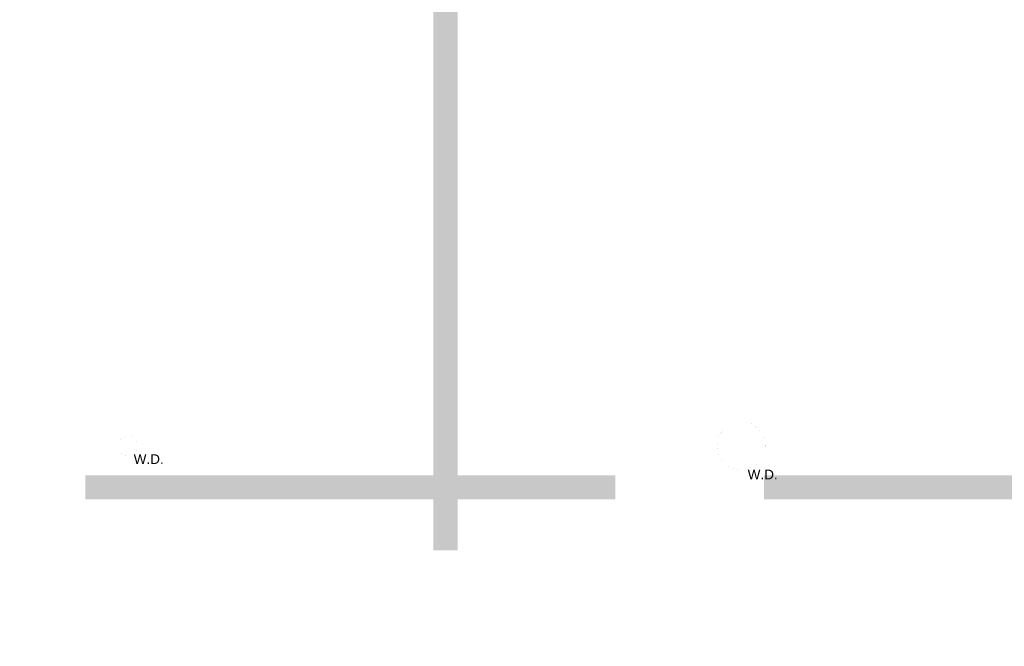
# Paper-space layout 'Layout1' of a CAD drawing. Header units: inches. Extents: x 7368 to 30263, y 5719 to 13940.
# Tile 31 of 44: x 11188 to 12206, y 11926 to 12574. Entities that reach past the tile are written whole.
import ezdxf

# ---------------------------------------------------------------- set-up
doc = ezdxf.new("R2010")
doc.units = ezdxf.units.IN
doc.header["$LTSCALE"] = 2
doc.header["$MEASUREMENT"] = 0
for name, pattern in [('ACAD_ISO04W100', [30, 24, -3, 0, -3]), ('ACAD_ISO07W100', [3, 0, -3]), ('DASHED', [0.75, 0.5, -0.25]), ('DASHEDX2', [1.5, 1, -0.5]), ('HIDDEN', [9.525, 6.35, -3.175]), ('OS', [60, 30, -15, 0, -15]), ('PRZERYW', [60, 30, -30])]:
    doc.linetypes.add(name, pattern=pattern)
for name, color, linetype, lineweight in [('A CIENKA', 7, 'CONTINUOUS', 13), ('A KRESKOWANIA', 7, 'CONTINUOUS', 5), ('A OSIE', 7, 'ACAD_ISO04W100', 13), ('A PRZERYWANIA', 7, 'HIDDEN', 15), ('WYBURZENIA', 7, 'CONTINUOUS', 9)]:
    doc.layers.add(name, color=color, linetype=linetype, lineweight=lineweight)
doc.styles.get("Standard").update_dxf_attribs({"font": 'arial.ttf'})
pattern_1 = [(37.5, (117, 107), (-0.503947, 15.41459), [0, -12.16, 0, -13.6, 0, -13]), (7.5, (117, 107), (14.158214, 22.577169), [0, -6.56, 0, -10.96, 0, -4.2]), (-32.5, (110.042, 100.042), (24.913135, 0.045272), [0, -4, 0, -14.4, 0, -18.8]), (-42.5, (110.042, 100.042), (24.049013, 7.021405), [0, -2, 0, -9.44, 0, -10.8])]

psp = doc.layouts.get("Layout1")

# ---------------------------------------------------------------- hatches: boundary and pattern name
at = {"layer": 'A KRESKOWANIA', "linetype": 'Continuous'}
h = psp.add_hatch(dxfattribs=at)
h.set_pattern_fill('AR-SAND_S0_1', color=254, scale=8, style=0)
h.set_pattern_definition(pattern_1)
h.paths.add_polyline_path([(12240.6, 12803), (12215.6, 12803), (12215.6, 12103), (11957.6, 12103), (11957.6, 12078), (12215.6, 12078), (12215.6, 12025.5), (12240.6, 12025.5), (12240.6, 12513), (12393.6, 12513), (12393.6, 12538), (12240.6, 12538)], flags=0)
h = psp.add_hatch(dxfattribs=at)
h.set_pattern_fill('AR-SAND_S0_1', color=254, scale=8, style=0)
h.set_pattern_definition(pattern_1)
h.paths.add_polyline_path([(11803.6, 12103), (11640.6, 12103), (11640.6, 12603), (11615.6, 12603), (11615.6, 12103), (11255.6, 12103), (11255.6, 12078), (11615.6, 12078), (11615.6, 12025.5), (11640.6, 12025.5), (11640.6, 12078), (11803.6, 12078)], flags=0)

# ---------------------------------------------------------------- linework, layer by layer
at = {"layer": 'A KRESKOWANIA', "color": 254, "linetype": 'Continuous', "const_width": 0.018}
for points in [[(11933.8, 12173.5), (11933.8, 12093.7)], [(11299.4, 12160.2), (11299.4, 12107)], [(11326, 12133.6), (11272.8, 12133.6)], [(11973.7, 12133.6), (11893.9, 12133.6)]]:
    psp.add_lwpolyline(points, dxfattribs=at)
at = {"layer": 'A KRESKOWANIA', "color": 254, "linetype": 'DASHEDX2', "const_width": 0.018}
psp.add_lwpolyline([(11958.7, 12133.6, 1), (11908.9, 12133.6, 1)], format="xyb", close=True, dxfattribs=at)
at = {"layer": 'A KRESKOWANIA', "color": 254, "linetype": 'DASHED', "const_width": 0.018}
psp.add_lwpolyline([(11309.4, 12133.6, 1), (11289.4, 12133.6, 1)], format="xyb", close=True, dxfattribs=at)
at = {"layer": 'A OSIE', "color": 1, "linetype": 'OS', "const_width": 0.018}
for points in [[(11625.6, 10193), (11625.6, 13393)], [(7865.6, 12093), (13525.6, 12093)], [(7865.6, 12093), (13525.6, 12093)]]:
    psp.add_lwpolyline(points, dxfattribs=at)
at = {"layer": 'A PRZERYWANIA', "color": 3, "linetype": 'PRZERYW', "const_width": 0.018}
for points in [[(11610.6, 10323), (11610.6, 13263)], [(11640.6, 10323), (11640.6, 13263)]]:
    psp.add_lwpolyline(points, dxfattribs=at)
at = {"layer": 'WYBURZENIA', "color": 6, "linetype": 'ACAD_ISO07W100', "const_width": 0.018}
for points in [[(11640.6, 12103), (11640.6, 13263)], [(11615.6, 12103), (11615.6, 13036)], [(11255.6, 12103), (11615.6, 12103)], [(11255.6, 12078), (11255.6, 12103)], [(11640.6, 12103), (11803.6, 12103)], [(11803.6, 12078), (11803.6, 12103)], [(11957.6, 12103), (12215.6, 12103)], [(11957.6, 12078), (11957.6, 12103)], [(11255.6, 12078), (11615.6, 12078)], [(11615.6, 12025.5), (11615.6, 12078)], [(11640.6, 12025.5), (11640.6, 12078)], [(11640.6, 12078), (11803.6, 12078)], [(11957.6, 12078), (12215.6, 12078)], [(11615.6, 12025.5), (11640.6, 12025.5)]]:
    psp.add_lwpolyline(points, dxfattribs=at)

# ---------------------------------------------------------------- texts
at = {"layer": 'A CIENKA', "color": 7}
for p in [(11305.7, 12114.7), (11940.6, 12098.8)]:
    psp.add_text('W.D.', height=10, dxfattribs=at).set_placement(p)

doc.saveas('drawing.dxf')
